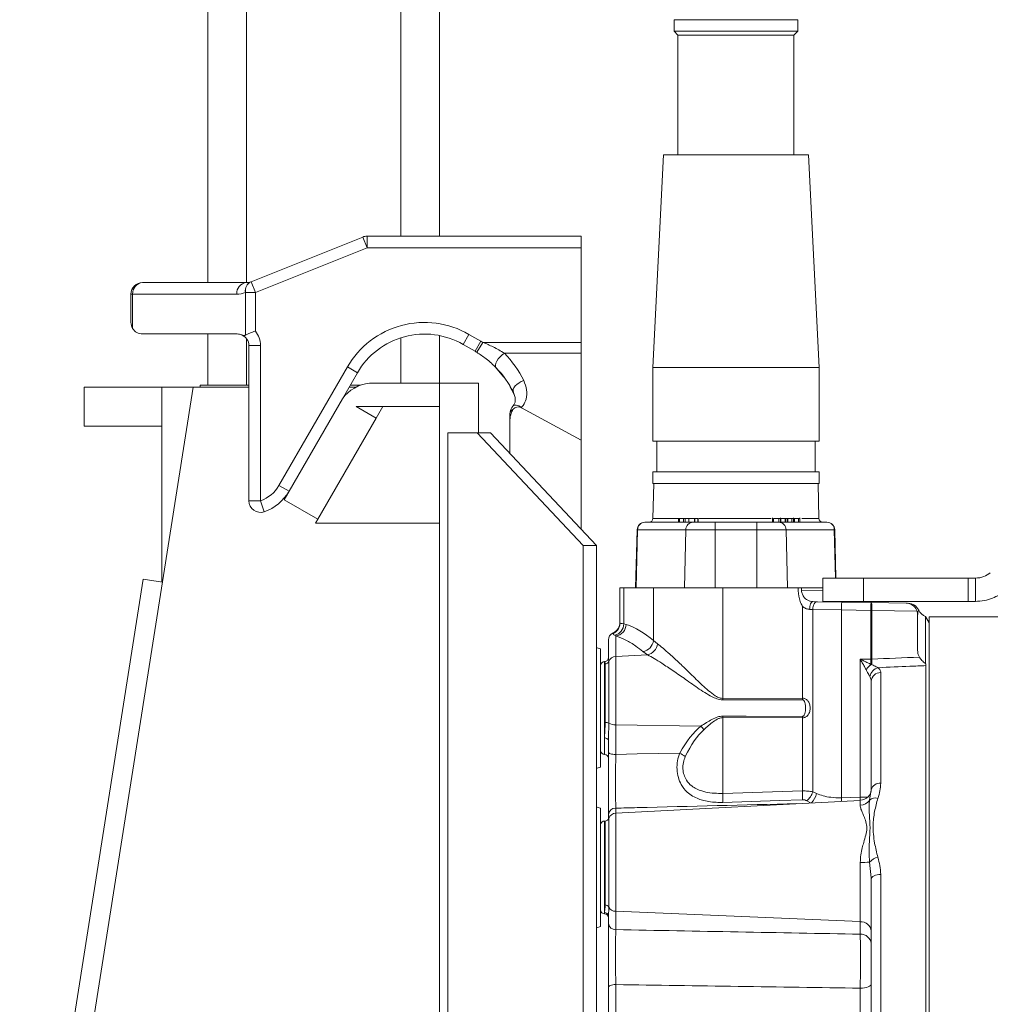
# Model space of a CAD drawing. Header units: millimetres. Extents: x 68 to 1702, y 44 to 3457.
# Tile 4 of 11: x 558 to 809, y 2396 to 2650. Entities that reach past the tile are written whole.
import ezdxf

# ---------------------------------------------------------------- set-up
doc = ezdxf.new("R2010")
doc.units = ezdxf.units.MM

msp = doc.modelspace()

# ---------------------------------------------------------------- linework, layer by layer
at = {"color": 7, "linetype": 'Continuous', "lineweight": 15}
for p, q in [((606.26, 3155.15), (606.26, 2582.23)), ((616.26, 3155.15), (616.26, 2582.23)), ((656.26, 3155.15), (656.26, 2594.23)), ((666.26, 3155.15), (666.26, 2594.23)), ((726.91, 2650.23), (726.91, 2647.23)), ((742.91, 2650.23), (726.91, 2650.23)), ((758.91, 2650.23), (742.91, 2650.23)), ((758.91, 2647.23), (758.91, 2650.23)), ((726.91, 2647.23), (727.91, 2646.23)), ((742.91, 2647.23), (726.91, 2647.23)), ((758.91, 2647.23), (742.91, 2647.23)), ((757.91, 2646.23), (758.91, 2647.23)), ((727.91, 2646.23), (727.91, 2615.23)), ((742.91, 2646.23), (727.91, 2646.23)), ((757.91, 2646.23), (742.91, 2646.23)), ((757.91, 2615.23), (757.91, 2646.23)), ((724.16, 2615.23), (721.41, 2560.23)), ((742.91, 2615.23), (724.16, 2615.23)), ((761.66, 2615.23), (742.91, 2615.23)), ((764.41, 2560.23), (761.66, 2615.23)), ((617.48, 2582.46), (646.37, 2594.01)), ((646.37, 2594.01), (647.49, 2591.23)), ((647.49, 2594.23), (647.49, 2591.23)), ((647.49, 2594.23), (702.91, 2594.23)), ((702.91, 2594.23), (702.91, 2591.23)), ((647.49, 2591.23), (618.59, 2579.67)), ((702.91, 2591.23), (647.49, 2591.23)), ((702.91, 2566.76), (702.91, 2591.23)), ((589.41, 2582.23), (616.33, 2582.23)), ((617.45, 2582.44), (617.48, 2582.46)), ((617.48, 2582.46), (618.59, 2579.67)), ((586.41, 2571.93), (586.41, 2579.23)), ((586.41, 2579.23), (586.85, 2579.23)), ((586.85, 2579.23), (586.85, 2570.37)), ((613.77, 2579.23), (586.85, 2579.23)), ((616.03, 2579.67), (616, 2579.66)), ((616.03, 2568.63), (616.03, 2579.67)), ((616.03, 2579.67), (618.59, 2579.67)), ((618.59, 2579.67), (618.59, 2569.68)), ((613.91, 2568.93), (589.41, 2568.93)), ((606.26, 2568.93), (606.26, 2555.66)), ((616.26, 2567.79), (616.26, 2555.66)), ((656.26, 2567.97), (656.26, 2556.21)), ((666.26, 2568.52), (666.26, 2556.21)), ((672.32, 2566.23), (673.82, 2568.83)), ((673.82, 2568.83), (676.91, 2567.04)), ((616.91, 2565.93), (619.91, 2565.93)), ((616.91, 2525.77), (616.91, 2565.93)), ((619.91, 2565.93), (619.91, 2525.77)), ((675.41, 2564.45), (672.32, 2566.23)), ((675.41, 2564.45), (676.91, 2567.04)), ((675.85, 2564.19), (677.4, 2566.76)), ((677.4, 2566.76), (702.91, 2566.76)), ((702.91, 2566.76), (702.91, 2563.96)), ((702.91, 2563.96), (683.01, 2563.96)), ((702.91, 2563.96), (702.91, 2541.46)), ((624.7, 2529.75), (642.4, 2560.41)), ((645, 2558.91), (642.4, 2560.41)), ((682.85, 2557.77), (680.65, 2560.39)), ((721.41, 2560.23), (721.41, 2541.23)), ((742.91, 2560.23), (721.41, 2560.23)), ((764.41, 2560.23), (742.91, 2560.23)), ((764.41, 2541.23), (764.41, 2560.23)), ((645, 2558.91), (641.11, 2552.17)), ((563.09, 2305.2), (602.48, 2555.15)), ((574.31, 2555.15), (574.31, 2545.09)), ((594.43, 2555.15), (574.31, 2555.15)), ((594.43, 2555.15), (594.43, 2504.74)), ((602.48, 2555.15), (594.43, 2555.15)), ((602.48, 2555.15), (616.91, 2555.15)), ((616.91, 2555.66), (604.29, 2555.66)), ((604.29, 2555.66), (604.29, 2555.15)), ((642.83, 2555.15), (644.6, 2555.15)), ((645.76, 2555.66), (643.12, 2555.66)), ((666.26, 2556.21), (648.12, 2556.21)), ((676.32, 2556.21), (666.26, 2556.21)), ((666.26, 2556.21), (666.26, 2103.73)), ((676.32, 2556.21), (676.32, 2543.36)), ((685.54, 2553.28), (684.39, 2555.34)), ((626.02, 2526.03), (641.11, 2552.17)), ((666.26, 2550.17), (644.63, 2550.17)), ((644.63, 2550.17), (644.63, 2550.13)), ((644.63, 2550.13), (649.82, 2547.14)), ((649.82, 2547.14), (651.58, 2550.17)), ((687.41, 2549.92), (687.41, 2549.84)), ((687.41, 2549.84), (702.91, 2541.46)), ((634.73, 2521), (649.82, 2547.14)), ((684.41, 2546.09), (684.41, 2548.25)), ((574.31, 2545.09), (594.43, 2545.09)), ((684.41, 2546.09), (684.41, 2538.01)), ((668.38, 2543.36), (675.94, 2543.36)), ((668.38, 2543.36), (668.38, 2103.73)), ((675.94, 2543.36), (703.36, 2514.18)), ((679.39, 2543.36), (675.94, 2543.36)), ((679.39, 2543.36), (706.8, 2514.18)), ((702.91, 2541.46), (702.91, 2518.32)), ((742.91, 2541.23), (721.41, 2541.23)), ((722.41, 2541.23), (722.41, 2533.23)), ((764.41, 2541.23), (742.91, 2541.23)), ((763.41, 2533.23), (763.41, 2541.23)), ((721.41, 2533.23), (721.41, 2530.23)), ((742.91, 2533.23), (721.41, 2533.23)), ((764.41, 2533.23), (742.91, 2533.23)), ((764.41, 2530.23), (764.41, 2533.23)), ((627.3, 2528.25), (624.7, 2529.75)), ((742.91, 2530.23), (721.41, 2530.23)), ((721.67, 2530.23), (721.44, 2521.2)), ((764.41, 2530.23), (742.91, 2530.23)), ((764.38, 2521.2), (764.15, 2530.23)), ((616.91, 2525.77), (619.91, 2525.77)), ((620.91, 2522.94), (619.91, 2525.77)), ((626.02, 2526.03), (634.73, 2521)), ((634.15, 2519.99), (634.73, 2521)), ((666.26, 2519.99), (634.15, 2519.99)), ((719.36, 2520.23), (731.82, 2520.23)), ((721.44, 2521.2), (728.05, 2521.2)), ((728.05, 2521.23), (728.05, 2520.23)), ((728.27, 2521.23), (728.05, 2521.23)), ((728.27, 2521.23), (728.27, 2520.23)), ((729.52, 2521.23), (728.27, 2521.23)), ((729.32, 2521.23), (729.32, 2520.23)), ((729.74, 2521.23), (729.74, 2520.23)), ((730.71, 2521.23), (730.71, 2520.23)), ((732.18, 2521.23), (730.71, 2521.23)), ((731.82, 2520.23), (737.51, 2520.23)), ((732.18, 2521.23), (732.18, 2520.23)), ((732.3, 2521.23), (732.18, 2521.23)), ((732.3, 2521.23), (732.3, 2520.23)), ((733.05, 2521.23), (733.05, 2520.23)), ((733.16, 2520.23), (733.16, 2521.23)), ((733.35, 2521.2), (742.91, 2521.2)), ((737.51, 2518.28), (737.51, 2520.23)), ((737.51, 2520.23), (748.31, 2520.23)), ((742.91, 2521.2), (752.06, 2521.2)), ((748.31, 2518.28), (748.31, 2520.23)), ((748.31, 2520.23), (754, 2520.23)), ((752.35, 2521.35), (752.35, 2520.23)), ((752.66, 2521.23), (752.66, 2520.23)), ((754, 2520.23), (766.46, 2520.23)), ((754.04, 2521.23), (754.04, 2520.23)), ((754.42, 2520.23), (754.42, 2521.35)), ((754.49, 2521.23), (754.49, 2520.23)), ((755.62, 2521.23), (754.49, 2521.23)), ((755.62, 2521.23), (755.62, 2520.23)), ((755.83, 2521.23), (755.62, 2521.23)), ((755.83, 2521.23), (755.83, 2520.23)), ((756.23, 2521.23), (755.83, 2521.23)), ((756.23, 2521.23), (756.23, 2520.23)), ((756.34, 2521.23), (756.34, 2520.23)), ((757.33, 2521.23), (757.33, 2520.23)), ((757.77, 2520.23), (757.77, 2521.35)), ((757.91, 2521.23), (757.91, 2520.23)), ((758.03, 2521.23), (758.03, 2520.23)), ((759.07, 2521.23), (759.07, 2520.23)), ((759.47, 2520.23), (759.47, 2521.35)), ((759.94, 2521.2), (764.38, 2521.2)), ((716.96, 2503.23), (717.36, 2518.28)), ((717.48, 2518.28), (717.09, 2503.23)), ((729.95, 2518.28), (717.48, 2518.28)), ((729.58, 2503.23), (729.95, 2518.28)), ((737.51, 2518.28), (729.95, 2518.28)), ((737.51, 2503.23), (737.51, 2518.28)), ((748.31, 2518.28), (737.51, 2518.28)), ((748.31, 2503.23), (748.31, 2518.28)), ((755.87, 2518.28), (748.31, 2518.28)), ((756.24, 2503.23), (755.87, 2518.28)), ((768.34, 2518.28), (755.87, 2518.28)), ((768.67, 2505.76), (768.34, 2518.28)), ((768.46, 2518.28), (768.79, 2505.76)), ((703.36, 2132.91), (703.36, 2514.18)), ((706.8, 2514.18), (703.36, 2514.18)), ((706.8, 2132.91), (706.8, 2514.18)), ((589.56, 2505.51), (557.63, 2302.87)), ((594.53, 2504.72), (589.56, 2505.51)), ((765.36, 2505.76), (765.36, 2499.74)), ((765.36, 2505.76), (775.9, 2505.76)), ((775.9, 2499.74), (775.9, 2505.76)), ((775.9, 2505.76), (802.98, 2505.76)), ((802.98, 2499.74), (802.98, 2505.76)), ((802.98, 2505.76), (804.84, 2505.76)), ((804.84, 2499.74), (804.84, 2505.76)), ((712.91, 2494.17), (712.91, 2503.23)), ((712.91, 2503.23), (713.89, 2503.23)), ((713.89, 2493.94), (713.89, 2503.23)), ((713.89, 2503.23), (721.55, 2503.23)), ((721.55, 2489.63), (721.55, 2503.23)), ((721.55, 2503.23), (739.53, 2503.23)), ((739.53, 2474.65), (739.53, 2503.23)), ((739.53, 2503.23), (759.02, 2503.23)), ((765.36, 2503.23), (759.88, 2503.23)), ((759.88, 2502.7), (765.36, 2502.61)), ((762.82, 2499.7), (763.98, 2499.68)), ((763.98, 2499.68), (770.32, 2499.57)), ((765.36, 2499.74), (775.9, 2499.74)), ((770.32, 2499.57), (777.92, 2499.44)), ((775.9, 2499.74), (802.98, 2499.74)), ((777.92, 2499.44), (777.97, 2499.44)), ((777.97, 2499.44), (786.96, 2499.28)), ((802.98, 2499.74), (804.84, 2499.74)), ((760.14, 2474.72), (760.14, 2498.45)), ((762.78, 2497.68), (761.96, 2497.7)), ((762.78, 2450.5), (762.78, 2497.68)), ((770.18, 2497.57), (762.78, 2497.68)), ((770.18, 2448.94), (770.18, 2497.57)), ((777.78, 2497.44), (770.18, 2497.57)), ((778.04, 2497.44), (777.78, 2497.44)), ((777.78, 2484.8), (777.78, 2497.44)), ((778.04, 2497.44), (778.04, 2484.8)), ((789.75, 2497.23), (778.04, 2497.44)), ((789.91, 2487.08), (789.91, 2496.28)), ((713.89, 2493.94), (714.5, 2493.8)), ((792.91, 2494.23), (791.95, 2495.89)), ((791.95, 2483.69), (791.95, 2495.89)), ((820.91, 2495.73), (792.91, 2495.73)), ((792.91, 2495.73), (792.91, 2232.73)), ((711.11, 2491.42), (711.11, 2491.6)), ((711.81, 2490.82), (711.56, 2491.01)), ((709.91, 2485.12), (709.91, 2489.77)), ((711.81, 2490.82), (711.81, 2485.52)), ((721.55, 2489.63), (722.58, 2488.78)), ((707.91, 2487.5), (707.91, 2472.17)), ((711.81, 2485.52), (720.04, 2485.93)), ((720.04, 2485.93), (718.86, 2486.76)), ((708.95, 2484.17), (708.91, 2484.17)), ((708.91, 2484.17), (708.91, 2464.43)), ((709.07, 2468.47), (709.07, 2483.59)), ((710.02, 2484.23), (710.02, 2468.26)), ((711.81, 2485.52), (711.81, 2467.84)), ((775.07, 2449.08), (775.07, 2484.81)), ((777.78, 2484.79), (777.78, 2484.8)), ((778.04, 2484.8), (777.78, 2484.8)), ((778.04, 2484.8), (778.04, 2484.8)), ((780.37, 2481.32), (780.37, 2452.7)), ((792.05, 2232.74), (792.05, 2483.15)), ((777.91, 2451.02), (777.91, 2479.09)), ((739.53, 2474.65), (760.14, 2474.72)), ((707.91, 2472.17), (707.91, 2456.85)), ((760.14, 2469.62), (739.53, 2469.7)), ((739.53, 2450.1), (739.53, 2469.7)), ((760.14, 2450.73), (760.14, 2469.62)), ((711.81, 2467.84), (733.86, 2467.48)), ((711.81, 2467.84), (711.81, 2460.15)), ((708.91, 2460.17), (708.91, 2464.43)), ((709.91, 2460.77), (709.91, 2463.79)), ((762.78, 2450.5), (763.72, 2450.04)), ((777.5, 2448.37), (777.91, 2451.02)), ((775.07, 2448.29), (711.81, 2444.98)), ((762.17, 2447.62), (761.21, 2448.15)), ((770.18, 2448.94), (775.07, 2449.08)), ((775.07, 2449.08), (776.94, 2449.08)), ((775.07, 2447), (775.07, 2448.29)), ((707.91, 2446.27), (707.91, 2430.94)), ((711.81, 2446.27), (711.81, 2444.98)), ((709.07, 2442.94), (708.91, 2442.94)), ((708.91, 2442.94), (708.91, 2419.29)), ((709.07, 2421.23), (709.07, 2442.94)), ((709.91, 2443.4), (709.91, 2444.57)), ((710.02, 2443.62), (710.02, 2420.68)), ((711.81, 2444.98), (711.81, 2419.59)), ((707.91, 2430.94), (707.91, 2415.62)), ((775.07, 2416.91), (775.07, 2432.23)), ((777.87, 2428.28), (777.5, 2432.34)), ((777.91, 2427.9), (777.87, 2428.28)), ((777.91, 2378.28), (777.91, 2427.9)), ((780.37, 2429.13), (780.37, 2378.55)), ((708.91, 2418.94), (708.91, 2419.29)), ((709.91, 2416.45), (709.91, 2418.32)), ((711.81, 2419.59), (775.07, 2416.91)), ((711.81, 2419.59), (711.81, 2414.84)), ((775.07, 2413.66), (775.07, 2416.91)), ((709.91, 2385.83), (709.91, 2399.88)), ((711.81, 2400.63), (711.81, 2386.28)), ((775.07, 2390.56), (775.07, 2399.71))]:
    msp.add_line(p, q, dxfattribs=at)
at = {"color": 7, "linetype": 'Continuous', "lineweight": 15, "flags": 128}
for points in [[(680.86, 2560.2), (680.7, 2560.49), (680.68, 2560.89), (680.81, 2561.38), (681.06, 2561.91), (681.44, 2562.48), (681.91, 2563.03), (682.44, 2563.53), (683.01, 2563.96)], [(685.32, 2553.87), (685.24, 2554.22), (685.3, 2554.61), (685.49, 2555.04), (685.82, 2555.48), (686.26, 2555.9), (686.79, 2556.29), (687.39, 2556.62), (688.01, 2556.87)], [(685.27, 2550.35), (685.58, 2550.52), (686.09, 2550.52), (686.72, 2550.32), (687.41, 2549.92)], [(762.82, 2499.7), (762.66, 2499.67), (762.5, 2499.55), (762.35, 2499.37), (762.22, 2499.12), (762.11, 2498.82), (762.03, 2498.47), (761.98, 2498.09), (761.96, 2497.7)], [(763.98, 2499.68), (763.75, 2499.65), (763.53, 2499.54), (763.32, 2499.35), (763.14, 2499.1), (762.99, 2498.8), (762.88, 2498.45), (762.81, 2498.07), (762.78, 2497.68)], [(771.52, 2499.74), (771.95, 2499.6), (772.5, 2499.53)], [(771.81, 2499.74), (772.28, 2499.59), (772.86, 2499.53)], [(707.91, 2487.5), (706.89, 2487.76), (706.8, 2487.8)], [(778.04, 2484.8), (778.01, 2484.8), (777.98, 2484.79), (777.94, 2484.79), (777.91, 2484.79), (777.88, 2484.79), (777.84, 2484.79), (777.81, 2484.79), (777.78, 2484.79)], [(760.14, 2474.33), (754.15, 2474.31), (739.53, 2474.25)], [(739.53, 2470.1), (745.52, 2470.07), (760.14, 2470.01)], [(709.91, 2463.79), (709.89, 2463.91), (709.83, 2464.03), (709.74, 2464.15), (709.62, 2464.24), (709.47, 2464.32), (709.29, 2464.38), (709.11, 2464.42), (708.91, 2464.43)], [(711.81, 2460.15), (711.43, 2460.17), (711.07, 2460.21), (710.75, 2460.27), (710.46, 2460.34), (710.23, 2460.44), (710.05, 2460.54), (709.95, 2460.65), (709.91, 2460.77)], [(711.81, 2460.15), (717.36, 2460.28), (728.36, 2460.53)], [(706.8, 2456.55), (706.89, 2456.58), (707.91, 2456.85)], [(739.53, 2450.1), (757.5, 2450.65), (760.14, 2450.73)], [(760.15, 2448.46), (754.16, 2448.26), (739.54, 2447.77)], [(707.91, 2446.27), (706.89, 2446.53), (706.8, 2446.57)], [(777.91, 2427.9), (777.96, 2428.14), (778.1, 2428.37), (778.32, 2428.58), (778.63, 2428.76), (779, 2428.92), (779.42, 2429.03), (779.88, 2429.11), (780.37, 2429.13)], [(706.8, 2415.32), (706.89, 2415.35), (707.91, 2415.62)], [(711.81, 2400.63), (711.43, 2400.61), (711.07, 2400.56), (710.75, 2400.49), (710.46, 2400.39), (710.23, 2400.28), (710.05, 2400.15), (709.95, 2400.02), (709.91, 2399.88)], [(777.91, 2400.78), (777.86, 2400.58), (777.7, 2400.38), (777.44, 2400.2), (777.09, 2400.04), (776.66, 2399.91), (776.17, 2399.81), (775.63, 2399.74), (775.07, 2399.71)]]:
    msp.add_lwpolyline(points, dxfattribs=at)
at = {"color": 7, "linetype": 'Continuous', "lineweight": 15}
for centre, radius, start, end in [((647.49, 2591.23), 3, 90, 111.8014), ((589.41, 2579.23), 3, 90, 180), ((589.65, 2579.43), 2.81, 94.8694, 184.1556), ((616.57, 2579.43), 2.81, 94.8694, 184.1556), ((618.56, 2580.1), 2.59, 115.3276, 189.7716), ((618.59, 2580.11), 2.59, 115.3276, 189.7716), ((616.33, 2585.23), 3, 270, 291.8014), ((613.77, 2585.23), 6, 270, 291.8014), ((589.41, 2571.93), 3, 180, 211.3832), ((589.41, 2571.93), 3, 211.3832, 270), ((662.32, 2548.91), 23, 60, 150), ((613.91, 2565.93), 3, 67.0455, 90), ((613.91, 2565.93), 3, 0, 67.0455), ((613.91, 2565.93), 6, 0, 38.6768), ((662.32, 2548.91), 20, 60, 150), ((662.91, 2542.8), 28, 58.8376, 60), ((662.91, 2542.8), 25, 58.8376, 60), ((662.91, 2544.47), 28, 26.289, 44.1204), ((662.91, 2542.8), 25, 26.289, 44.1204), ((649.22, 2546.21), 10.06, 96.2484, 143.6913), ((687.41, 2548.25), 3, 135.3645, 180), ((686.59, 2548.42), 1.63, 66.4476, 141.0829), ((687.41, 2544.56), 5.37, 89.9996, 91.7746), ((685.88, 2548.08), 1.48, 112.2986, 173.4866), ((616.91, 2534.25), 9, 289.4712, 330), ((616.91, 2534.25), 12, 289.4712, 330), ((619.91, 2525.77), 3, 180, 289.4712), ((719.36, 2518.23), 2, 90, 178.5), ((719.42, 2518.29), 1.94, 91.7751, 180.2882), ((720.44, 2521.23), 1, 270, 358.5), ((731.89, 2518.29), 1.94, 91.7751, 180.2882), ((753.94, 2518.29), 1.94, 359.7118, 88.2249), ((765.38, 2521.23), 1, 181.5, 270), ((766.4, 2518.29), 1.94, 359.7118, 88.2249), ((766.46, 2518.23), 2, 1.5, 90), ((717.42, 2516.49), 1.79, 88.0681, 91.9319), ((768.4, 2516.49), 1.79, 88.0681, 91.9319), ((779.83, 2497.9), 9.66, 170.0507, 181.9639), ((787.43, 2497.77), 9.66, 170.0507, 181.9639), ((768.43, 2498.1), 9.63, 356.038, 7.9584), ((787.44, 2496.27), 3, 23.7628, 89.021), ((786.91, 2496.28), 3, 0, 18.5082), ((792.91, 2498.73), 3, 204.4879, 251.4096), ((709.91, 2494.35), 3, 293.5782, 0), ((709.91, 2494.17), 3, 293.5251, 359.9806), ((710.87, 2493.94), 3.02, 283.1816, 359.9979), ((711.46, 2493.85), 3.05, 276.5978, 359.0087), ((711.91, 2489.77), 2, 113.5782, 180), ((718.37, 2489.92), 3.19, 278.7218, 354.8582), ((719.31, 2489.15), 3.3, 282.8881, 353.6445), ((708.91, 2483.17), 1, 90, 180), ((709.08, 2484.58), 0.997, 269.1967, 339.4063), ((711.88, 2483.54), 1.99, 92.0781, 159.4773), ((780.43, 2479.77), 2.93, 104.0796, 168.356), ((780.28, 2478.95), 2.37, 87.8388, 176.6168), ((682.67, 2474.45), 56.86, 359.7976, 0.2024), ((703.25, 2474.53), 56.89, 359.8033, 0.1967), ((709.2, 2466.82), 1.65, 60.4006, 94.6034), ((711.6, 2471), 3.17, 239.9513, 273.6922), ((682.67, 2469.9), 56.86, 359.7976, 0.2024), ((703.25, 2469.82), 56.89, 359.8033, 0.1967), ((724.51, 2459.25), 12.45, 35.9065, 41.3609), ((708.91, 2461.17), 1, 180, 270), ((724.07, 2452.18), 9.38, 52.295, 62.8533), ((708.91, 2459.17), 1, 0, 90), ((719.71, 2449.33), 40.45, 358.771, 1.9856), ((758.04, 2451.97), 4.96, 309.6146, 342.7947), ((774.91, 2451.29), 3, 273, 0), ((780.05, 2450.52), 2.2, 81.8629, 167.0202), ((700.14, 2448.72), 39.41, 358.6262, 2.0084), ((758.82, 2451.08), 5.02, 316.5605, 348.0114), ((715.52, 2447.43), 54.68, 0.6408, 1.5899), ((719.96, 2447.55), 55.13, 0.7695, 1.585), ((774.96, 2450.04), 3.04, 272.0554, 326.7096), ((778.96, 2446.63), 2.27, 73.4533, 130.1023), ((711.75, 2444.42), 1.85, 88.3876, 175.2679), ((708.91, 2441.94), 1, 90, 180), ((709.07, 2443.94), 1, 270, 341.3036), ((711.91, 2442.98), 2, 93, 161.3036), ((780.38, 2429.8), 3.84, 101.5622, 138.7087), ((775.24, 2455.38), 23.15, 269.5637, 275.5889), ((708.91, 2419.94), 1, 180, 270), ((709.12, 2420.23), 1.01, 26.8621, 92.8841), ((711.79, 2421.57), 1.99, 206.602, 270.3809), ((708.92, 2418.3), 0.986, 0.8543, 90.8295), ((708.91, 2417.94), 1, 0, 90), ((711.72, 2416.65), 1.82, 186.2757, 272.8274), ((775.2, 2414.18), 2.72, 6.2757, 92.8274), ((775.2, 2410.94), 2.72, 6.2757, 92.8274)]:
    msp.add_arc(centre, radius, start, end, dxfattribs=at)
for centre, major_axis, ratio, start_param, end_param in [((687.41, 2544.47), (-1.16, 5.58), 0.495859, 5.887636, 5.943085), ((687.41, 2544.47), (-1.16, 5.58), 0.495859, 0.375897, 1.175247), ((710.08, 2364.23), (0, 130.28), 0.324967, 6.008755, 6.178571), ((491.61, 2364.23), (2456.48, 0), 0.049416, 1.454034, 1.455146), ((2976.18, 2364.23), (3284.09, 0), 0.049416, 2.299064, 2.304104), ((740.73, 2398.76), (-1.41, 70.89), 0.323821, 0.242117, 0.506695), ((740.57, 2397.84), (-1.2, 70.89), 0.28161, 0.243827, 0.508404)]:
    msp.add_ellipse(centre, major_axis=major_axis, ratio=ratio, start_param=start_param, end_param=end_param, dxfattribs=at)
for points, knots in [([(615.08, 2568.69), (615.34, 2568.6), (615.66, 2568.49), (615.98, 2568.61), (616.03, 2568.63)], [0, 0, 0, 0, 0.82342, 1, 1, 1, 1]), ([(616.03, 2568.63), (616.25, 2568.74), (616.67, 2568.94), (617.54, 2569.29), (618.2, 2569.54), (618.53, 2569.66), (618.59, 2569.68), (618.59, 2569.68)], [0, 0, 0, 0, 0.335609, 0.670543, 0.942762, 0.995711, 1, 1, 1, 1]), ([(677.4, 2566.76), (678.32, 2566.39), (680.29, 2565.59), (682.06, 2564.53), (683.01, 2563.96)], [0, 0, 0, 0, 0.464411, 1, 1, 1, 1]), ([(680.86, 2560.2), (680.47, 2560.59), (679.68, 2561.37), (678.02, 2562.77), (676.67, 2563.65), (675.85, 2564.19)], [0, 0, 0, 0, 0.273021, 0.555546, 1, 1, 1, 1]), ([(688.01, 2556.87), (688.33, 2556.07), (688.93, 2554.52), (688.79, 2552.27), (688.14, 2550.75), (687.57, 2550.1), (687.41, 2549.92)], [0, 0, 0, 0, 0.345878, 0.669317, 0.907912, 1, 1, 1, 1]), ([(685.32, 2553.87), (685.33, 2553.86), (685.53, 2553.49), (685.76, 2552.76), (685.86, 2551.76), (685.7, 2550.92), (685.4, 2550.53), (685.27, 2550.36)], [0, 0, 0, 0, 0.0075572, 0.2818482, 0.5477988, 0.7991543, 1, 1, 1, 1]), ([(729.74, 2521.23), (729.64, 2521.23), (729.46, 2521.23), (729.33, 2521.23), (729.33, 2521.23), (729.33, 2521.23)], [0, 0, 0, 0, 0.4075866, 0.8140973, 1, 1, 1, 1]), ([(730.88, 2521.23), (730.8, 2521.23), (730.65, 2521.23), (730.32, 2521.23), (730, 2521.23), (729.82, 2521.23), (729.74, 2521.23)], [0, 0, 0, 0, 0.279408, 0.55895, 0.779365, 1, 1, 1, 1]), ([(733.05, 2521.23), (733, 2521.23), (732.88, 2521.23), (732.62, 2521.23), (732.45, 2521.23), (732.37, 2521.23)], [0, 0, 0, 0, 0.350674, 0.701925, 1, 1, 1, 1]), ([(754.04, 2521.23), (753.97, 2521.23), (753.84, 2521.23), (753.55, 2521.23), (753.05, 2521.23), (752.81, 2521.23), (752.66, 2521.23)], [0, 0, 0, 0, 0.125584, 0.251156, 0.500346, 1, 1, 1, 1]), ([(754.41, 2521.23), (754.4, 2521.23), (754.39, 2521.23), (754.22, 2521.23), (754.1, 2521.23), (754.04, 2521.23)], [0, 0, 0, 0, 0.4729225, 0.7364494, 1, 1, 1, 1]), ([(757.33, 2521.23), (757.24, 2521.23), (757.04, 2521.23), (756.75, 2521.23), (756.5, 2521.23), (756.39, 2521.23), (756.34, 2521.23)], [0, 0, 0, 0, 0.279864, 0.559338, 0.77957, 1, 1, 1, 1]), ([(757.76, 2521.23), (757.76, 2521.23), (757.75, 2521.23), (757.58, 2521.23), (757.41, 2521.23), (757.33, 2521.23)], [0, 0, 0, 0, 0.322478, 0.660906, 1, 1, 1, 1]), ([(758.03, 2521.23), (758, 2521.23), (757.94, 2521.23), (757.91, 2521.23), (757.91, 2521.23), (757.91, 2521.23)], [0, 0, 0, 0, 0.459719, 0.757996, 1, 1, 1, 1]), ([(759.07, 2521.23), (758.97, 2521.23), (758.76, 2521.23), (758.44, 2521.23), (758.19, 2521.23), (758.08, 2521.23), (758.03, 2521.23)], [0, 0, 0, 0, 0.279708, 0.559095, 0.779545, 1, 1, 1, 1]), ([(759.46, 2521.23), (759.45, 2521.23), (759.44, 2521.23), (759.29, 2521.23), (759.15, 2521.23), (759.07, 2521.23)], [0, 0, 0, 0, 0.337584, 0.668747, 1, 1, 1, 1]), ([(804.84, 2505.76), (805.6, 2505.83), (807.03, 2505.97), (808.17, 2506.78), (808.71, 2507.16)], [0, 0, 0, 0, 0.534838, 1, 1, 1, 1]), ([(759.02, 2503.23), (759.19, 2503.23), (759.55, 2503.23), (759.79, 2503.23), (759.86, 2503.23), (759.88, 2503.23)], [0, 0, 0, 0, 0.4398, 0.879655, 1, 1, 1, 1]), ([(760.14, 2498.45), (760.14, 2498.46), (760.11, 2498.5), (759.98, 2498.72), (759.66, 2499.34), (759.09, 2500.86), (759.05, 2502.27), (759.02, 2503.23)], [0, 0, 0, 0, 0.00353, 0.029921, 0.156438, 0.425714, 1, 1, 1, 1]), ([(759.88, 2503.23), (759.88, 2503.05), (759.88, 2502.88), (759.88, 2502.7), (759.88, 2502.7)], [0, 0, 0, 0, 0.9835389, 1, 1, 1, 1]), ([(759.88, 2502.7), (759.88, 2502.65), (759.88, 2502.28), (760.04, 2501.58), (760.54, 2500.74), (761.25, 2500.13), (761.82, 2499.88), (762.33, 2499.74), (762.59, 2499.72), (762.82, 2499.7)], [0, 0, 0, 0, 0.029784, 0.233632, 0.440232, 0.64355, 0.804355, 0.827082, 1, 1, 1, 1]), ([(804.84, 2499.74), (805.62, 2499.78), (807.13, 2499.86), (809.22, 2500.51), (811.05, 2501.39), (812.08, 2502.17), (812.58, 2502.55)], [0, 0, 0, 0, 0.277696, 0.536892, 0.777638, 1, 1, 1, 1]), ([(786.96, 2499.28), (786.97, 2499.28), (787.4, 2499.27), (788.13, 2499.1), (788.96, 2498.52), (789.48, 2497.9), (789.66, 2497.46), (789.75, 2497.23)], [0, 0, 0, 0, 0.002619, 0.389612, 0.658596, 0.828734, 1, 1, 1, 1]), ([(761.96, 2497.7), (761.67, 2497.74), (761.09, 2497.81), (760.5, 2498.16), (760.2, 2498.4), (760.15, 2498.44), (760.14, 2498.45)], [0, 0, 0, 0, 0.442264, 0.903063, 0.976533, 1, 1, 1, 1]), ([(790.16, 2497.47), (790.16, 2497.48), (790.18, 2497.52), (790.02, 2497.24), (789.95, 2496.65), (789.92, 2496.35)], [0, 0, 0, 0, 0.099889, 0.553821, 1, 1, 1, 1]), ([(712.91, 2494.17), (712.95, 2494.13), (713.03, 2494.04), (713.59, 2493.98), (713.89, 2493.94)], [0, 0, 0, 0, 0.473976, 1, 1, 1, 1]), ([(711.56, 2491.01), (711.42, 2491.09), (711.16, 2491.25), (711.13, 2491.37), (711.11, 2491.42)], [0, 0, 0, 0, 0.5205073, 1, 1, 1, 1]), ([(718.86, 2486.76), (718.25, 2487.25), (716.78, 2488.43), (714.43, 2489.85), (712.68, 2490.5), (711.81, 2490.82)], [0, 0, 0, 0, 0.263934, 0.631316, 1, 1, 1, 1]), ([(722.58, 2488.78), (723.06, 2488.42), (724.01, 2487.71), (725.96, 2485.98), (728.32, 2483.76), (731.18, 2481.06), (734.12, 2478.06), (736.66, 2475.87), (738.58, 2474.74), (739.28, 2474.68), (739.53, 2474.65)], [0, 0, 0, 0, 0.122271, 0.244804, 0.409496, 0.574471, 0.746568, 0.917855, 0.97175, 1, 1, 1, 1]), ([(739.53, 2474.25), (739.25, 2474.27), (738.46, 2474.32), (736.33, 2475.21), (733.39, 2477.05), (729.95, 2479.56), (726.66, 2481.8), (723.93, 2483.63), (721.69, 2485.05), (720.59, 2485.64), (720.04, 2485.93)], [0, 0, 0, 0, 0.031909, 0.090224, 0.262792, 0.435964, 0.598708, 0.761196, 0.880721, 1, 1, 1, 1]), ([(790.37, 2485.35), (790.25, 2485.57), (789.98, 2486.11), (789.94, 2486.72), (789.91, 2487.08)], [0, 0, 0, 0, 0.408326, 1, 1, 1, 1]), ([(709.91, 2485.11), (709.91, 2485.1), (709.91, 2485.05), (709.89, 2484.89), (709.77, 2484.61), (709.53, 2484.35), (709.22, 2484.19), (709.02, 2484.19), (708.94, 2484.19)], [0, 0, 0, 0, 0.063707, 0.275741, 0.462538, 0.665222, 0.876993, 1, 1, 1, 1]), ([(709.07, 2483.59), (709.07, 2483.68), (709.06, 2483.95), (708.98, 2484.17), (708.96, 2484.14), (708.95, 2484.13)], [0, 0, 0, 0, 0.248892, 0.766831, 1, 1, 1, 1]), ([(709.91, 2485.12), (709.95, 2485), (710, 2484.85), (710.01, 2484.33), (710.02, 2484.23)], [0, 0, 0, 0, 0.806011, 1, 1, 1, 1]), ([(776.57, 2482.12), (776.42, 2482.39), (776.11, 2482.96), (775.6, 2483.86), (775.25, 2484.49), (775.07, 2484.8), (775.07, 2484.81)], [0, 0, 0, 0, 0.306816, 0.650547, 0.995435, 1, 1, 1, 1]), ([(775.07, 2484.81), (775.07, 2484.8), (775.4, 2484.65), (776.06, 2484.33), (776.99, 2483.88), (777.58, 2483.59), (777.86, 2483.46)], [0, 0, 0, 0, 0.004754, 0.349474, 0.693221, 1, 1, 1, 1]), ([(776.57, 2482.12), (776.58, 2482.13), (776.75, 2482.37), (777.17, 2482.86), (777.64, 2483.23), (777.89, 2483.42)], [0, 0, 0, 0, 0.022821, 0.50193, 1, 1, 1, 1]), ([(777.86, 2483.46), (777.85, 2483.62), (777.82, 2484.03), (777.79, 2484.51), (777.78, 2484.79)], [0, 0, 0, 0, 0.401556, 1, 1, 1, 1]), ([(777.86, 2483.46), (777.86, 2483.45), (777.87, 2483.44), (777.88, 2483.43), (777.89, 2483.42)], [0, 0, 0, 0, 0.236315, 1, 1, 1, 1]), ([(777.89, 2483.42), (777.92, 2483.44), (777.97, 2483.45), (778.01, 2483.46), (778.01, 2483.46)], [0, 0, 0, 0, 0.918151, 1, 1, 1, 1]), ([(778.04, 2484.8), (778.04, 2484.51), (778.03, 2484.04), (778.02, 2483.63), (778.01, 2483.46)], [0, 0, 0, 0, 0.598444, 1, 1, 1, 1]), ([(778.01, 2483.46), (778.14, 2483.39), (778.64, 2483.12), (779.24, 2482.83), (779.63, 2482.65), (779.72, 2482.61)], [0, 0, 0, 0, 0.21916, 0.835672, 1, 1, 1, 1]), ([(790.37, 2485.35), (790.56, 2485.05), (791.02, 2484.38), (791.62, 2483.94), (791.95, 2483.69)], [0, 0, 0, 0, 0.43894, 1, 1, 1, 1]), ([(792.05, 2483.15), (792.04, 2483.28), (792.03, 2483.43), (791.97, 2483.65), (791.95, 2483.69)], [0, 0, 0, 0, 0.8037596, 1, 1, 1, 1]), ([(777.55, 2480.36), (777.51, 2480.44), (777.28, 2480.81), (776.93, 2481.43), (776.65, 2481.98), (776.57, 2482.12)], [0, 0, 0, 0, 0.161556, 0.774944, 1, 1, 1, 1]), ([(792.05, 2483.15), (790.68, 2483.09), (786.56, 2482.91), (782.45, 2482.73), (779.72, 2482.61)], [0, 0, 0, 0, 0.3348623, 1, 1, 1, 1]), ([(779.72, 2482.61), (779.98, 2482.31), (780.33, 2481.89), (780.36, 2481.44), (780.37, 2481.32)], [0, 0, 0, 0, 0.744748, 1, 1, 1, 1]), ([(777.91, 2479.09), (777.91, 2479.21), (777.89, 2479.65), (777.7, 2480.06), (777.55, 2480.36)], [0, 0, 0, 0, 0.259017, 1, 1, 1, 1]), ([(760.14, 2474.72), (760.22, 2474.72), (760.4, 2474.71), (760.7, 2474.64), (761.15, 2474.43), (761.45, 2474.13), (761.79, 2473.65), (762.06, 2473.02), (762.16, 2472), (761.99, 2471.16), (761.71, 2470.57), (761.4, 2470.16), (761.07, 2469.89), (760.72, 2469.72), (760.45, 2469.65), (760.25, 2469.62), (760.16, 2469.62), (760.14, 2469.62)], [0, 0, 0, 0, 0.035453, 0.074033, 0.128739, 0.241715, 0.246396, 0.382767, 0.523198, 0.662046, 0.736055, 0.797061, 0.876958, 0.915076, 0.961077, 0.992859, 1, 1, 1, 1]), ([(760.14, 2470.01), (760.15, 2470.01), (760.18, 2470.02), (760.27, 2470.03), (760.38, 2470.1), (760.53, 2470.26), (760.65, 2470.49), (760.86, 2471.09), (760.97, 2472.15), (760.88, 2473.3), (760.57, 2474.04), (760.37, 2474.25), (760.25, 2474.32), (760.17, 2474.33), (760.14, 2474.33)], [0, 0, 0, 0, 0.004215, 0.023281, 0.053501, 0.082182, 0.153687, 0.217059, 0.470973, 0.801703, 0.913249, 0.954053, 0.978875, 1, 1, 1, 1]), ([(708.91, 2464.43), (708.93, 2464.95), (708.97, 2465.99), (709.06, 2467.4), (709.07, 2468.25), (709.07, 2468.47)], [0, 0, 0, 0, 0.419388, 0.850454, 1, 1, 1, 1]), ([(710.02, 2468.26), (710.01, 2468.02), (710.01, 2466.45), (709.95, 2465.01), (709.91, 2463.79)], [0, 0, 0, 0, 0.151757, 1, 1, 1, 1]), ([(733.86, 2467.48), (734.32, 2467.79), (735.24, 2468.39), (736.67, 2469.22), (738.07, 2469.93), (739.08, 2470.05), (739.53, 2470.1)], [0, 0, 0, 0, 0.26907, 0.52671, 0.787169, 1, 1, 1, 1]), ([(739.53, 2469.7), (739.19, 2469.66), (738.79, 2469.61), (737.95, 2469.25), (737.01, 2468.65), (735.79, 2467.63), (735, 2466.92), (734.6, 2466.55)], [0, 0, 0, 0, 0.167153, 0.199321, 0.458993, 0.720489, 1, 1, 1, 1]), ([(709.91, 2444.57), (709.91, 2445.02), (709.91, 2445.92), (709.91, 2447.65), (709.91, 2449.61), (709.91, 2451.77), (709.91, 2454.06), (709.91, 2456.36), (709.91, 2458.63), (709.91, 2460.06), (709.91, 2460.77)], [0, 0, 0, 0, 0.126969, 0.253936, 0.380912, 0.507886, 0.634741, 0.761596, 0.880797, 1, 1, 1, 1]), ([(739.54, 2447.77), (739.11, 2447.76), (737.41, 2447.74), (735.25, 2448.01), (733.11, 2448.67), (731.66, 2449.35), (730.06, 2450.51), (728.77, 2452.13), (727.94, 2454.2), (727.6, 2456.31), (727.69, 2458.52), (728.14, 2459.87), (728.36, 2460.53)], [0, 0, 0, 0, 0.0590183, 0.2364208, 0.30298, 0.3903362, 0.4775981, 0.6064861, 0.7006201, 0.7975538, 0.9005493, 1, 1, 1, 1]), ([(711.81, 2460.15), (711.8, 2458.91), (711.78, 2456.35), (711.77, 2452.39), (711.78, 2448.74), (711.8, 2447.1), (711.81, 2446.27)], [0, 0, 0, 0, 0.2385, 0.492165, 0.746068, 1, 1, 1, 1]), ([(729.81, 2459.6), (729.62, 2459.11), (729.22, 2458.1), (729.12, 2456.43), (729.41, 2454.85), (730.15, 2453.29), (731.62, 2451.72), (733.77, 2450.71), (736.17, 2450.21), (738.03, 2450.07), (739.16, 2450.09), (739.53, 2450.1)], [0, 0, 0, 0, 0.09447, 0.191318, 0.282405, 0.371707, 0.497027, 0.674175, 0.804868, 0.935748, 1, 1, 1, 1]), ([(760.14, 2450.73), (760.61, 2450.72), (761.56, 2450.71), (762.37, 2450.57), (762.78, 2450.5)], [0, 0, 0, 0, 0.495683, 1, 1, 1, 1]), ([(780.37, 2452.7), (780.33, 2452.06), (780.24, 2450.76), (779.82, 2449.47), (779.61, 2448.81)], [0, 0, 0, 0, 0.495098, 1, 1, 1, 1]), ([(761.21, 2448.15), (761.05, 2448.24), (760.8, 2448.38), (760.4, 2448.46), (760.21, 2448.46), (760.15, 2448.46)], [0, 0, 0, 0, 0.530641, 0.865049, 1, 1, 1, 1]), ([(763.72, 2450.04), (764.29, 2449.84), (765.45, 2449.43), (767.62, 2448.98), (769.25, 2448.96), (770.18, 2448.94)], [0, 0, 0, 0, 0.294638, 0.597795, 1, 1, 1, 1]), ([(777.5, 2432.34), (777.43, 2433.24), (777.29, 2435.04), (777.45, 2438.02), (777.67, 2441.26), (777.44, 2444.55), (777.28, 2446.9), (777.45, 2448.05), (777.5, 2448.37)], [0, 0, 0, 0, 0.141448, 0.283341, 0.493736, 0.706298, 0.918556, 1, 1, 1, 1]), ([(779.61, 2448.81), (779.31, 2447.68), (778.71, 2445.39), (778.31, 2442.25), (778.45, 2439.5), (778.82, 2436.77), (779.31, 2434.79), (779.61, 2433.56)], [0, 0, 0, 0, 0.234928, 0.475374, 0.620959, 0.766722, 1, 1, 1, 1]), ([(758.7, 2447.44), (744.92, 2447.1), (729.29, 2446.71), (713.66, 2446.32), (711.81, 2446.27)], [0, 0, 0, 0, 0.881639, 1, 1, 1, 1]), ([(775.07, 2432.23), (775.1, 2432.88), (775.17, 2434.17), (775.55, 2435.9), (776, 2437.61), (776.51, 2439.28), (776.86, 2441.1), (776.57, 2442.78), (776.12, 2443.89), (775.7, 2444.91), (775.32, 2445.81), (775.09, 2446.57), (775.07, 2446.93), (775.07, 2447)], [0, 0, 0, 0, 0.099715, 0.199667, 0.276805, 0.384105, 0.490718, 0.602907, 0.71606, 0.748675, 0.859481, 0.970033, 1, 1, 1, 1]), ([(779.61, 2433.56), (779.82, 2432.85), (780.24, 2431.41), (780.32, 2429.9), (780.37, 2429.13)], [0, 0, 0, 0, 0.496027, 1, 1, 1, 1]), ([(708.91, 2419.29), (708.93, 2419.48), (708.97, 2419.85), (709.06, 2420.59), (709.07, 2421.1), (709.07, 2421.23)], [0, 0, 0, 0, 0.419388, 0.850454, 1, 1, 1, 1]), ([(710.02, 2420.68), (710.01, 2420.54), (710.01, 2419.58), (709.95, 2418.9), (709.91, 2418.32)], [0, 0, 0, 0, 0.1517567, 1, 1, 1, 1]), ([(709.91, 2399.88), (709.91, 2400.62), (709.91, 2402.1), (709.91, 2404.46), (709.91, 2406.82), (709.91, 2409.14), (709.91, 2411.34), (709.91, 2413.33), (709.91, 2415.07), (709.91, 2415.99), (709.91, 2416.45)], [0, 0, 0, 0, 0.126969, 0.253936, 0.380912, 0.507886, 0.634741, 0.761596, 0.880797, 1, 1, 1, 1]), ([(711.81, 2414.84), (711.8, 2414), (711.78, 2412.27), (711.77, 2408.61), (711.78, 2404.53), (711.8, 2401.93), (711.81, 2400.63)], [0, 0, 0, 0, 0.2385, 0.492165, 0.746068, 1, 1, 1, 1]), ([(711.81, 2414.84), (722.36, 2414.64), (743.45, 2414.26), (764.54, 2413.86), (775.07, 2413.66)], [0, 0, 0, 0, 0.500712, 1, 1, 1, 1]), ([(775.07, 2399.71), (775.08, 2401.02), (775.1, 2403.64), (775.11, 2407.71), (775.1, 2411.24), (775.08, 2412.89), (775.07, 2413.66)], [0, 0, 0, 0, 0.258376, 0.516811, 0.775011, 1, 1, 1, 1]), ([(775.07, 2399.71), (764.54, 2399.87), (743.45, 2400.18), (722.36, 2400.48), (711.81, 2400.63)], [0, 0, 0, 0, 0.499289, 1, 1, 1, 1])]:
    msp.add_open_spline(points, degree=3, knots=knots, dxfattribs=at)

doc.saveas('drawing.dxf')
